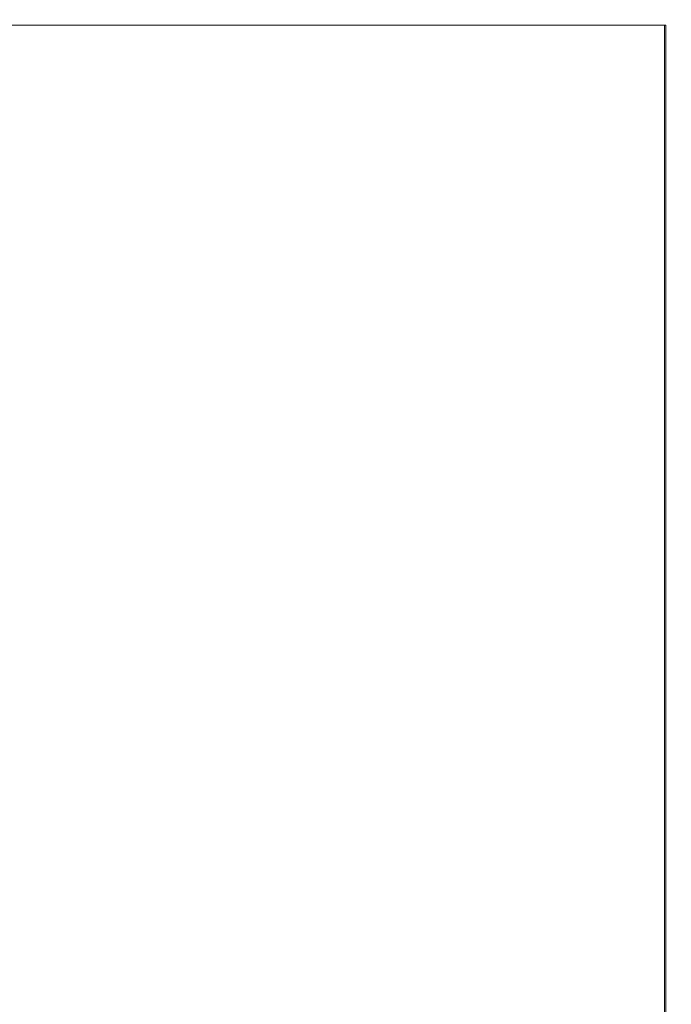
# Model space of a CAD drawing. Header units: millimetres. Extents: x -137512 to 20061, y -42753 to 41926.
# Tile 20 of 29: x -97865 to -86157, y 24235 to 41926. Entities that reach past the tile are written whole.
import ezdxf

# ---------------------------------------------------------------- set-up
doc = ezdxf.new("R2010")
doc.units = ezdxf.units.MM
doc.header["$LTSCALE"] = 100
doc.layers.add('None', color=7, linetype='Continuous', lineweight=5)

msp = doc.modelspace()

# ---------------------------------------------------------------- wipeouts: each hides what was drawn before it
at = {"color": 8, "linetype": 'Continuous', "lineweight": 5}
msp.add_wipeout([(-86157.2, 41926), (-86157.2, 7136), (-86280, 7136), (-92120, 7136), (-92410, 7136), (-92410, -1775.2), (-92410, -3249), (-92510, -3249), (-98312.8, -3249), (-98312.8, -3149), (-92510, -3149), (-92510, -2010.8), (-92510, -1775.2), (-92510, 7136), (-92510, 7236), (-92410, 7236), (-88449.2, 7236), (-86782.1, 7236), (-86701.4, 7236), (-86380, 7236), (-86280, 7236), (-86257.2, 7236), (-86257.2, 7347.8), (-86257.2, 41826), (-98312.8, 41826), (-98312.8, 41926)], dxfattribs=at).dxf.layer = 'None'

# ---------------------------------------------------------------- next in the draw order: linework, layer by layer
at = {"layer": 'None', "color": 8, "linetype": 'Continuous', "lineweight": 5}
msp.add_lwpolyline([(-99470, -1775.2), (-99470, -1049), (-110440, -1049), (-110440, 23795.5), (-106720, 23795.5), (-106720, 37026), (-110440, 37026), (-110440, 41826), (-86280, 41826), (-86280, 7670.6), (-86280, 7347.8), (-86280, 7236), (-92410, 7236), (-92410, -1775.2), (-92410, -3149), (-99470, -3149)], close=True, dxfattribs=at)
at = {"layer": 'None', "color": 8, "linetype": 'Continuous', "lineweight": 5, "flags": 128}
msp.add_lwpolyline([(-86257.2, 7236), (-86280, 7236), (-86380, 7236), (-86701.4, 7236), (-86782.1, 7236), (-88449.2, 7236), (-92410, 7236), (-92510, 7236), (-92510, 7136), (-92510, -1775.2), (-92510, -2010.8), (-92510, -3149), (-99447.2, -3149), (-99447.2, -1775.2), (-99447.2, -1049), (-110417.2, -1049), (-110417.2, 23795.5), (-106697.2, 23795.5), (-106697.2, 37026), (-110417.2, 37026), (-110417.2, 41826), (-86257.2, 41826), (-86257.2, 7347.8)], close=True, dxfattribs=at)

doc.saveas('drawing.dxf')
